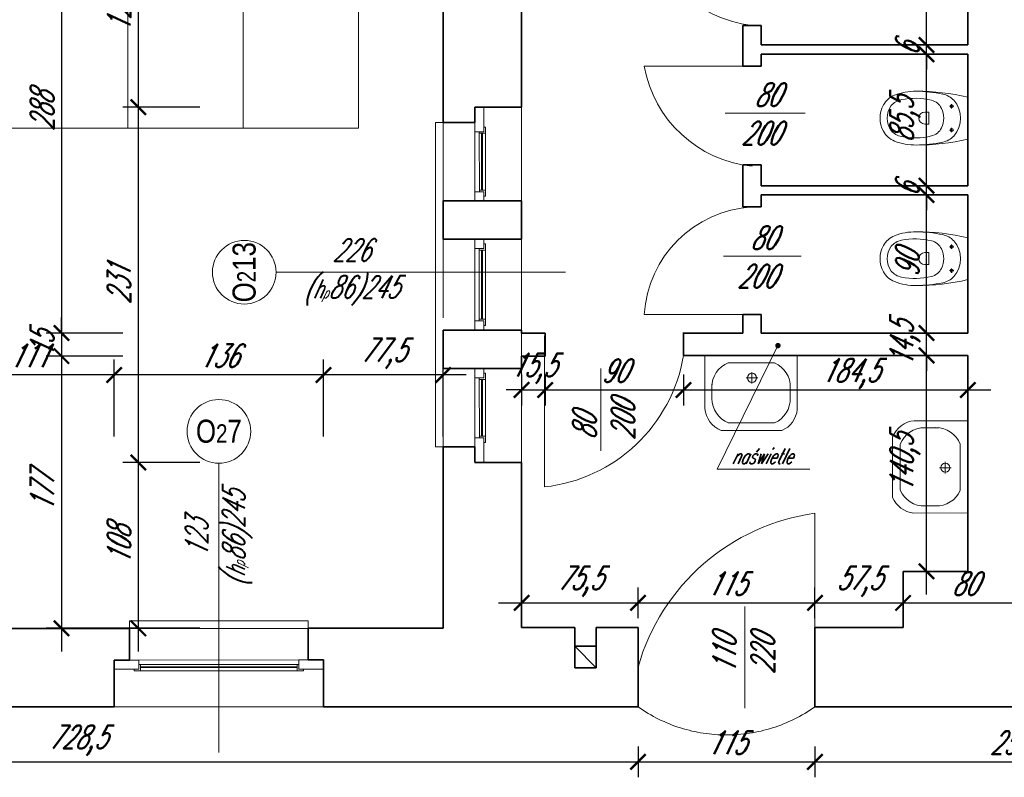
# Model space of a CAD drawing. Header units: millimetres. Extents: x 402 to 79005, y -7782 to 89952.
# Tile 150 of 256: x 23576 to 24216, y 29381 to 29873. Entities that reach past the tile are written whole.
import ezdxf

# ---------------------------------------------------------------- set-up
doc = ezdxf.new("R2010")
doc.units = ezdxf.units.MM
doc.header["$LTSCALE"] = 10
doc.linetypes.add('DASHED', pattern=[19.05, 12.7, -6.35])
doc.layers.get('0').update_dxf_attribs({"lineweight": 0})
doc.layers.get('Defpoints').update_dxf_attribs({"color": 253})
for name, color, linetype, lineweight in [('01 parter - ściany', 253, 'Continuous', 35), ('03-01_okna', 253, 'Continuous', 15), ('03_drzwi', 253, 'Continuous', 15), ('04-1_widok', 253, 'Continuous', 5), ('04-2_nad', 253, 'DASHED', 5), ('05-01_wymiary', 253, 'Continuous', 5), ('05-03_opis', 253, 'Continuous', 5), ('07_wyposażenie', 253, 'Continuous', 5)]:
    doc.layers.add(name, color=color, linetype=linetype, lineweight=lineweight)
doc.styles.add('ariel', font='ARIAL.TTF', dxfattribs={"width": 0.8})
doc.styles.add('ariel_wym', font='simplex.shx', dxfattribs={"width": 0.65, "oblique": 25})
doc.dimstyles.new('ariel 50', dxfattribs={"dimtxt": 15, "dimasz": 10, "dimexe": 10, "dimexo": 0, "dimgap": 5, "dimtad": 1, "dimdec": 1, "dimrnd": 0.5, "dimtxsty": 'ariel_wym', "dimblk": 'ARCHTICK', "dimcen": 2.5, "dimdle": 15, "dimazin": 0, "dimtfac": 1, "dimtdec": 1, "dimtix": 1, "dimtmove": 0, "dimatfit": 3, "dimldrblk": 'DOT', "dimfxl": 0, "dimarcsym": 0})
doc.dimstyles.new('ariel 50 wnętrze', dxfattribs={"dimtxt": 15, "dimasz": 10, "dimexe": 10, "dimexo": 0, "dimgap": 5, "dimtad": 1, "dimdec": 1, "dimrnd": 0.5, "dimtxsty": 'ariel_wym', "dimblk": 'ARCHTICK', "dimcen": 2.5, "dimdle": 15, "dimazin": 0, "dimtfac": 1, "dimtdec": 1, "dimtix": 1, "dimtmove": 0, "dimatfit": 3, "dimldrblk": 'DOT', "dimfxl": 0, "dimarcsym": 0})

# ---------------------------------------------------------------- blocks, each defined once
blk = doc.blocks.new('_ArchTick')
at = {"color": 0, "linetype": 'ByBlock', "const_width": 0.15}
blk.add_lwpolyline([(-0.5, -0.5), (0.5, 0.5)], dxfattribs=at)
blk = doc.blocks.new('*D1081')
at = {"layer": '05-01_wymiary', "color": 0, "lineweight": -2}
for p, q in [((23653.13, 29462.5), (23653.13, 29600.36)), ((23693.13, 29585.36), (23643.13, 29585.36)), ((23693.13, 29477.5), (23643.13, 29477.5))]:
    blk.add_line(p, q, dxfattribs=at)
at = {"layer": 'Defpoints', "color": 0}
for p in [(23653.13, 29585.36), (23902.25, 29585.36), (23851.21, 29477.5)]:
    blk.add_point(p, dxfattribs=at)
at = {"layer": '05-01_wymiary', "color": 0, "lineweight": -2, "xscale": 10, "yscale": 10, "zscale": 10}
for p, rotation in [((23653.13, 29585.36), 90), ((23653.13, 29477.5), 270)]:
    blk.add_blockref('_ArchTick', p, dxfattribs=dict(at, rotation=rotation))
at = {"layer": '05-01_wymiary', "color": 0, "insert": (23640.63, 29531.43), "char_height": 15, "attachment_point": 5, "rotation": 90, "style": 'ariel_wym'}
blk.add_mtext('108', dxfattribs=at)
blk = doc.blocks.new('_Dot')
at = {"color": 0, "linetype": 'ByBlock', "lineweight": -2}
blk.add_line((-0.5, 0), (-1, 0), dxfattribs=at)
at = {"color": 0, "linetype": 'ByBlock', "const_width": 0.5}
blk.add_lwpolyline([(-0.25, 0, 1), (0.25, 0, 1)], format="xyb", close=True, dxfattribs=at)
blk = doc.blocks.new('*D1082')
at = {"layer": '05-01_wymiary', "color": 0, "lineweight": -2}
for p, q in [((23653.13, 29570.36), (23653.13, 29831.37)), ((23693.13, 29816.37), (23643.13, 29816.37)), ((23693.13, 29585.36), (23643.13, 29585.36))]:
    blk.add_line(p, q, dxfattribs=at)
at = {"layer": 'Defpoints', "color": 0}
for p in [(23653.13, 29816.37), (23902.22, 29816.37), (23902.25, 29585.36)]:
    blk.add_point(p, dxfattribs=at)
at = {"layer": '05-01_wymiary', "color": 0, "lineweight": -2, "xscale": 10, "yscale": 10, "zscale": 10}
for p, rotation in [((23653.13, 29816.37), 90), ((23653.13, 29585.36), 270)]:
    blk.add_blockref('_ArchTick', p, dxfattribs=dict(at, rotation=rotation))
at = {"layer": '05-01_wymiary', "color": 0, "insert": (23640.63, 29700.87), "char_height": 15, "attachment_point": 5, "rotation": 90, "style": 'ariel_wym'}
blk.add_mtext('231', dxfattribs=at)
blk = doc.blocks.new('*D1083')
at = {"layer": '05-01_wymiary', "color": 0, "lineweight": -2}
for p, q in [((23653.13, 29801.37), (23653.13, 29954.12)), ((23693.13, 29939.12), (23643.13, 29939.12)), ((23693.13, 29816.37), (23643.13, 29816.37))]:
    blk.add_line(p, q, dxfattribs=at)
at = {"layer": 'Defpoints', "color": 0}
for p in [(23653.13, 29939.12), (23851.21, 29939.12), (23902.22, 29816.37)]:
    blk.add_point(p, dxfattribs=at)
at = {"layer": '05-01_wymiary', "color": 0, "lineweight": -2, "xscale": 10, "yscale": 10, "zscale": 10}
for p, rotation in [((23653.13, 29939.12), 90), ((23653.13, 29816.37), 270)]:
    blk.add_blockref('_ArchTick', p, dxfattribs=dict(at, rotation=rotation))
at = {"layer": '05-01_wymiary', "color": 0, "insert": (23640.63, 29877.75), "char_height": 15, "attachment_point": 5, "rotation": 90, "style": 'ariel_wym'}
blk.add_mtext('123', dxfattribs=at)
blk = doc.blocks.new('*D1090')
at = {"layer": '05-01_wymiary', "color": 0, "lineweight": -2}
for p, q in [((23603.13, 29972.5), (23603.13, 29654.5)), ((23643.13, 29957.5), (23593.13, 29957.5)), ((23643.13, 29669.5), (23593.13, 29669.5))]:
    blk.add_line(p, q, dxfattribs=at)
at = {"layer": 'Defpoints', "color": 0}
for p in [(24569.21, 29957.5), (23603.13, 29669.5), (23902.24, 29669.5)]:
    blk.add_point(p, dxfattribs=at)
at = {"layer": '05-01_wymiary', "color": 0, "lineweight": -2, "xscale": 10, "yscale": 10, "zscale": 10}
for p, rotation in [((23603.13, 29957.5), 90), ((23603.13, 29669.5), 270)]:
    blk.add_blockref('_ArchTick', p, dxfattribs=dict(at, rotation=rotation))
at = {"layer": '05-01_wymiary', "color": 0, "insert": (23590.63, 29813.5), "char_height": 15, "attachment_point": 5, "rotation": 90, "style": 'ariel_wym'}
blk.add_mtext('288', dxfattribs=at)
blk = doc.blocks.new('*D1091')
at = {"layer": '05-01_wymiary', "color": 0, "lineweight": -2}
for p, q in [((23603.13, 29669.5), (23603.13, 29679.5)), ((23643.13, 29669.5), (23593.13, 29669.5)), ((23603.13, 29669.5), (23603.13, 29654.5)), ((23643.13, 29654.5), (23593.13, 29654.5)), ((23603.13, 29654.5), (23603.13, 29644.5))]:
    blk.add_line(p, q, dxfattribs=at)
at = {"layer": 'Defpoints', "color": 0}
for p in [(23902.24, 29669.5), (23603.13, 29654.5), (23902.24, 29654.5)]:
    blk.add_point(p, dxfattribs=at)
at = {"layer": '05-01_wymiary', "color": 0, "lineweight": -2, "xscale": 10, "yscale": 10, "zscale": 10}
for p, rotation in [((23603.13, 29669.5), 270), ((23603.13, 29654.5), 90)]:
    blk.add_blockref('_ArchTick', p, dxfattribs=dict(at, rotation=rotation))
at = {"layer": '05-01_wymiary', "color": 0, "insert": (23590.63, 29662), "char_height": 15, "attachment_point": 5, "rotation": 90, "style": 'ariel_wym'}
blk.add_mtext('15', dxfattribs=at)
blk = doc.blocks.new('*D1092')
at = {"layer": '05-01_wymiary', "color": 0, "lineweight": -2}
for p, q in [((23603.13, 29669.5), (23603.13, 29462.5)), ((23643.13, 29654.5), (23593.13, 29654.5)), ((23643.13, 29477.5), (23593.13, 29477.5))]:
    blk.add_line(p, q, dxfattribs=at)
at = {"layer": 'Defpoints', "color": 0}
for p in [(23902.24, 29654.5), (23603.13, 29477.5), (23851.21, 29477.5)]:
    blk.add_point(p, dxfattribs=at)
at = {"layer": '05-01_wymiary', "color": 0, "lineweight": -2, "xscale": 10, "yscale": 10, "zscale": 10}
for p, rotation in [((23603.13, 29654.5), 90), ((23603.13, 29477.5), 270)]:
    blk.add_blockref('_ArchTick', p, dxfattribs=dict(at, rotation=rotation))
at = {"layer": '05-01_wymiary', "color": 0, "insert": (23590.63, 29566), "char_height": 15, "attachment_point": 5, "rotation": 90, "style": 'ariel_wym'}
blk.add_mtext('177', dxfattribs=at)
blk = doc.blocks.new('*D1093')
at = {"layer": '05-01_wymiary', "color": 0, "lineweight": -2}
for p, q in [((23773.47, 29602.2), (23773.47, 29652.2)), ((23851.21, 29602.2), (23851.21, 29652.2)), ((23866.21, 29642.2), (23758.47, 29642.2))]:
    blk.add_line(p, q, dxfattribs=at)
at = {"layer": 'Defpoints', "color": 0}
for p in [(23773.47, 29642.2), (23851.21, 29477.5), (23773.47, 29426.45)]:
    blk.add_point(p, dxfattribs=at)
at = {"layer": '05-01_wymiary', "color": 0, "lineweight": -2, "xscale": 10, "yscale": 10, "zscale": 10, "rotation": 180}
blk.add_blockref('_ArchTick', (23773.47, 29642.2), dxfattribs=at)
at = {"layer": '05-01_wymiary', "color": 0, "lineweight": -2, "xscale": 10, "yscale": 10, "zscale": 10}
blk.add_blockref('_ArchTick', (23851.21, 29642.2), dxfattribs=at)
at = {"layer": '05-01_wymiary', "color": 0, "insert": (23812.34, 29656.12), "char_height": 15, "attachment_point": 5, "style": 'ariel_wym'}
blk.add_mtext('77,5', dxfattribs=at)
blk = doc.blocks.new('*D1094')
at = {"layer": '05-01_wymiary', "color": 0, "lineweight": -2}
for p, q in [((23637.46, 29602.2), (23637.46, 29652.2)), ((23773.47, 29602.2), (23773.47, 29652.2)), ((23788.47, 29642.2), (23622.46, 29642.2))]:
    blk.add_line(p, q, dxfattribs=at)
at = {"layer": 'Defpoints', "color": 0}
for p in [(23637.46, 29642.2), (23637.46, 29426.45), (23773.47, 29426.45)]:
    blk.add_point(p, dxfattribs=at)
at = {"layer": '05-01_wymiary', "color": 0, "lineweight": -2, "xscale": 10, "yscale": 10, "zscale": 10, "rotation": 180}
blk.add_blockref('_ArchTick', (23637.46, 29642.2), dxfattribs=at)
at = {"layer": '05-01_wymiary', "color": 0, "lineweight": -2, "xscale": 10, "yscale": 10, "zscale": 10}
blk.add_blockref('_ArchTick', (23773.47, 29642.2), dxfattribs=at)
at = {"layer": '05-01_wymiary', "color": 0, "insert": (23705.47, 29654.7), "char_height": 15, "attachment_point": 5, "style": 'ariel_wym'}
blk.add_mtext('136', dxfattribs=at)
blk = doc.blocks.new('*D1095')
at = {"layer": '05-01_wymiary', "color": 0, "lineweight": -2}
for p, q in [((23526.47, 29602.2), (23526.47, 29652.2)), ((23637.46, 29602.2), (23637.46, 29652.2)), ((23652.46, 29642.2), (23511.47, 29642.2))]:
    blk.add_line(p, q, dxfattribs=at)
at = {"layer": 'Defpoints', "color": 0}
for p in [(23526.47, 29642.2), (23526.47, 29426.5), (23637.46, 29426.45)]:
    blk.add_point(p, dxfattribs=at)
at = {"layer": '05-01_wymiary', "color": 0, "lineweight": -2, "xscale": 10, "yscale": 10, "zscale": 10, "rotation": 180}
blk.add_blockref('_ArchTick', (23526.47, 29642.2), dxfattribs=at)
at = {"layer": '05-01_wymiary', "color": 0, "lineweight": -2, "xscale": 10, "yscale": 10, "zscale": 10}
blk.add_blockref('_ArchTick', (23637.46, 29642.2), dxfattribs=at)
at = {"layer": '05-01_wymiary', "color": 0, "insert": (23581.97, 29654.7), "char_height": 15, "attachment_point": 5, "style": 'ariel_wym'}
blk.add_mtext('111', dxfattribs=at)
blk = doc.blocks.new('*D1557')
at = {"layer": '05-01_wymiary', "color": 0, "lineweight": -2}
for p, q in [((23249.55, 29400.64), (23249.55, 29380.64)), ((23977.91, 29400.64), (23977.91, 29380.64)), ((23234.55, 29390.64), (23992.91, 29390.64))]:
    blk.add_line(p, q, dxfattribs=at)
at = {"layer": 'Defpoints', "color": 0}
for p in [(23249.55, 29426.5), (23977.91, 29426.45), (23977.91, 29390.64)]:
    blk.add_point(p, dxfattribs=at)
at = {"layer": '05-01_wymiary', "color": 0, "lineweight": -2, "xscale": 10, "yscale": 10, "zscale": 10, "rotation": 180}
blk.add_blockref('_ArchTick', (23249.55, 29390.64), dxfattribs=at)
at = {"layer": '05-01_wymiary', "color": 0, "lineweight": -2, "xscale": 10, "yscale": 10, "zscale": 10}
blk.add_blockref('_ArchTick', (23977.91, 29390.64), dxfattribs=at)
at = {"layer": '05-01_wymiary', "color": 0, "insert": (23613.73, 29404.57), "char_height": 15, "attachment_point": 5, "style": 'ariel_wym'}
blk.add_mtext('728,5', dxfattribs=at)
blk = doc.blocks.new('*D1558')
at = {"layer": '05-01_wymiary', "color": 0, "lineweight": -2}
for p, q in [((23977.91, 29400.68), (23977.91, 29380.68)), ((24092.91, 29400.68), (24092.91, 29380.68)), ((23962.91, 29390.68), (24107.91, 29390.68))]:
    blk.add_line(p, q, dxfattribs=at)
at = {"layer": 'Defpoints', "color": 0}
for p in [(23977.91, 29426.5), (24092.91, 29426.5), (24092.91, 29390.68)]:
    blk.add_point(p, dxfattribs=at)
at = {"layer": '05-01_wymiary', "color": 0, "lineweight": -2, "xscale": 10, "yscale": 10, "zscale": 10, "rotation": 180}
blk.add_blockref('_ArchTick', (23977.91, 29390.68), dxfattribs=at)
at = {"layer": '05-01_wymiary', "color": 0, "lineweight": -2, "xscale": 10, "yscale": 10, "zscale": 10}
blk.add_blockref('_ArchTick', (24092.91, 29390.68), dxfattribs=at)
at = {"layer": '05-01_wymiary', "color": 0, "insert": (24035.41, 29403.18), "char_height": 15, "attachment_point": 5, "style": 'ariel_wym'}
blk.add_mtext('115', dxfattribs=at)
blk = doc.blocks.new('*D1559')
at = {"layer": '05-01_wymiary', "color": 0, "lineweight": -2}
for p, q in [((24092.91, 29400.64), (24092.91, 29380.64)), ((24345.8, 29400.64), (24345.8, 29380.64)), ((24077.91, 29390.64), (24360.8, 29390.64))]:
    blk.add_line(p, q, dxfattribs=at)
at = {"layer": 'Defpoints', "color": 0}
for p in [(24092.91, 29426.5), (24345.8, 29426.5), (24345.8, 29390.64)]:
    blk.add_point(p, dxfattribs=at)
at = {"layer": '05-01_wymiary', "color": 0, "lineweight": -2, "xscale": 10, "yscale": 10, "zscale": 10, "rotation": 180}
blk.add_blockref('_ArchTick', (24092.91, 29390.64), dxfattribs=at)
at = {"layer": '05-01_wymiary', "color": 0, "lineweight": -2, "xscale": 10, "yscale": 10, "zscale": 10}
blk.add_blockref('_ArchTick', (24345.8, 29390.64), dxfattribs=at)
at = {"layer": '05-01_wymiary', "color": 0, "insert": (24219.36, 29403.14), "char_height": 15, "attachment_point": 5, "style": 'ariel_wym'}
blk.add_mtext('253', dxfattribs=at)
blk = doc.blocks.new('*D1624')
at = {"layer": '05-01_wymiary', "color": 0, "lineweight": -2}
for p, q in [((24165.4, 29499.49), (24165.4, 29669.9)), ((24175.4, 29654.9), (24155.4, 29654.9)), ((24175.4, 29514.49), (24155.4, 29514.49))]:
    blk.add_line(p, q, dxfattribs=at)
at = {"layer": 'Defpoints', "color": 0}
for p in [(24165.4, 29654.9), (24192.21, 29654.9), (24192.21, 29514.49)]:
    blk.add_point(p, dxfattribs=at)
at = {"layer": '05-01_wymiary', "color": 0, "lineweight": -2, "xscale": 10, "yscale": 10, "zscale": 10}
for p, rotation in [((24165.4, 29654.9), 90), ((24165.4, 29514.49), 270)]:
    blk.add_blockref('_ArchTick', p, dxfattribs=dict(at, rotation=rotation))
at = {"layer": '05-01_wymiary', "color": 0, "insert": (24151.48, 29584.7), "char_height": 15, "attachment_point": 5, "rotation": 90, "style": 'ariel_wym'}
blk.add_mtext('140,5', dxfattribs=at)
blk = doc.blocks.new('*D1625')
at = {"layer": '05-01_wymiary', "color": 0, "lineweight": -2}
for p, q in [((24165.4, 29669.5), (24165.4, 29679.5)), ((24175.4, 29669.5), (24155.4, 29669.5)), ((24165.4, 29654.9), (24165.4, 29669.5)), ((24175.4, 29654.9), (24155.4, 29654.9)), ((24165.4, 29654.9), (24165.4, 29644.9))]:
    blk.add_line(p, q, dxfattribs=at)
at = {"layer": 'Defpoints', "color": 0}
for p in [(24165.4, 29669.5), (24192.21, 29669.5), (24192.21, 29654.9)]:
    blk.add_point(p, dxfattribs=at)
at = {"layer": '05-01_wymiary', "color": 0, "lineweight": -2, "xscale": 10, "yscale": 10, "zscale": 10}
for p, rotation in [((24165.4, 29669.5), 270), ((24165.4, 29654.9), 90)]:
    blk.add_blockref('_ArchTick', p, dxfattribs=dict(at, rotation=rotation))
at = {"layer": '05-01_wymiary', "color": 0, "insert": (24151.48, 29662.2), "char_height": 15, "attachment_point": 5, "rotation": 90, "style": 'ariel_wym'}
blk.add_mtext('14,5', dxfattribs=at)
blk = doc.blocks.new('*D1626')
at = {"layer": '05-01_wymiary', "color": 0, "lineweight": -2}
for p, q in [((24165.4, 29654.5), (24165.4, 29774.28)), ((24175.4, 29759.28), (24155.4, 29759.28)), ((24175.4, 29669.5), (24155.4, 29669.5))]:
    blk.add_line(p, q, dxfattribs=at)
at = {"layer": 'Defpoints', "color": 0}
for p in [(24165.4, 29759.28), (24192.21, 29759.28), (24192.21, 29669.5)]:
    blk.add_point(p, dxfattribs=at)
at = {"layer": '05-01_wymiary', "color": 0, "lineweight": -2, "xscale": 10, "yscale": 10, "zscale": 10}
for p, rotation in [((24165.4, 29759.28), 90), ((24165.4, 29669.5), 270)]:
    blk.add_blockref('_ArchTick', p, dxfattribs=dict(at, rotation=rotation))
at = {"layer": '05-01_wymiary', "color": 0, "insert": (24152.9, 29714.39), "char_height": 15, "attachment_point": 5, "rotation": 90, "style": 'ariel_wym'}
blk.add_mtext('90', dxfattribs=at)
blk = doc.blocks.new('*D1627')
at = {"layer": '05-01_wymiary', "color": 0, "lineweight": -2}
for p, q in [((24165.4, 29765.28), (24165.4, 29775.28)), ((24175.4, 29765.28), (24155.4, 29765.28)), ((24165.4, 29759.28), (24165.4, 29765.28)), ((24175.4, 29759.28), (24155.4, 29759.28)), ((24165.4, 29759.28), (24165.4, 29749.28))]:
    blk.add_line(p, q, dxfattribs=at)
at = {"layer": 'Defpoints', "color": 0}
for p in [(24165.4, 29765.28), (24192.21, 29765.28), (24192.21, 29759.28)]:
    blk.add_point(p, dxfattribs=at)
at = {"layer": '05-01_wymiary', "color": 0, "lineweight": -2, "xscale": 10, "yscale": 10, "zscale": 10}
for p, rotation in [((24165.4, 29765.28), 270), ((24165.4, 29759.28), 90)]:
    blk.add_blockref('_ArchTick', p, dxfattribs=dict(at, rotation=rotation))
at = {"layer": '05-01_wymiary', "color": 0, "insert": (24152.9, 29762.28), "char_height": 15, "attachment_point": 5, "rotation": 90, "style": 'ariel_wym'}
blk.add_mtext('6', dxfattribs=at)
blk = doc.blocks.new('*D1628')
at = {"layer": '05-01_wymiary', "color": 0, "lineweight": -2}
for p, q in [((24165.4, 29750.28), (24165.4, 29865.75)), ((24175.4, 29850.75), (24155.4, 29850.75)), ((24175.4, 29765.28), (24155.4, 29765.28))]:
    blk.add_line(p, q, dxfattribs=at)
at = {"layer": 'Defpoints', "color": 0}
for p in [(24165.4, 29850.75), (24192.21, 29850.75), (24192.21, 29765.28)]:
    blk.add_point(p, dxfattribs=at)
at = {"layer": '05-01_wymiary', "color": 0, "lineweight": -2, "xscale": 10, "yscale": 10, "zscale": 10}
for p, rotation in [((24165.4, 29850.75), 90), ((24165.4, 29765.28), 270)]:
    blk.add_blockref('_ArchTick', p, dxfattribs=dict(at, rotation=rotation))
at = {"layer": '05-01_wymiary', "color": 0, "insert": (24151.48, 29808.01), "char_height": 15, "attachment_point": 5, "rotation": 90, "style": 'ariel_wym'}
blk.add_mtext('85,5', dxfattribs=at)
blk = doc.blocks.new('*D1629')
at = {"layer": '05-01_wymiary', "color": 0, "lineweight": -2}
for p, q in [((24165.4, 29856.75), (24165.4, 29866.75)), ((24175.4, 29856.75), (24155.4, 29856.75)), ((24165.4, 29850.75), (24165.4, 29856.75)), ((24175.4, 29850.75), (24155.4, 29850.75)), ((24165.4, 29850.75), (24165.4, 29840.75))]:
    blk.add_line(p, q, dxfattribs=at)
at = {"layer": 'Defpoints', "color": 0}
for p in [(24165.4, 29856.75), (24192.21, 29856.75), (24192.21, 29850.75)]:
    blk.add_point(p, dxfattribs=at)
at = {"layer": '05-01_wymiary', "color": 0, "lineweight": -2, "xscale": 10, "yscale": 10, "zscale": 10}
for p, rotation in [((24165.4, 29856.75), 270), ((24165.4, 29850.75), 90)]:
    blk.add_blockref('_ArchTick', p, dxfattribs=dict(at, rotation=rotation))
at = {"layer": '05-01_wymiary', "color": 0, "insert": (24152.9, 29853.75), "char_height": 15, "attachment_point": 5, "rotation": 90, "style": 'ariel_wym'}
blk.add_mtext('6', dxfattribs=at)
blk = doc.blocks.new('*D1630')
at = {"layer": '05-01_wymiary', "color": 0, "lineweight": -2}
for p, q in [((24165.4, 29841.75), (24165.4, 29972.5)), ((24175.4, 29957.5), (24155.4, 29957.5)), ((24175.4, 29856.75), (24155.4, 29856.75))]:
    blk.add_line(p, q, dxfattribs=at)
at = {"layer": 'Defpoints', "color": 0}
for p in [(24165.4, 29957.5), (24192.21, 29957.5), (24192.21, 29856.75)]:
    blk.add_point(p, dxfattribs=at)
at = {"layer": '05-01_wymiary', "color": 0, "lineweight": -2, "xscale": 10, "yscale": 10, "zscale": 10}
for p, rotation in [((24165.4, 29957.5), 90), ((24165.4, 29856.75), 270)]:
    blk.add_blockref('_ArchTick', p, dxfattribs=dict(at, rotation=rotation))
at = {"layer": '05-01_wymiary', "color": 0, "insert": (24152.9, 29907.12), "char_height": 15, "attachment_point": 5, "rotation": 90, "style": 'ariel_wym'}
blk.add_mtext('101', dxfattribs=at)
blk = doc.blocks.new('*D1631')
at = {"layer": '05-01_wymiary', "color": 0, "lineweight": -2}
for p, q in [((23902.23, 29642.46), (23902.23, 29622.46)), ((23917.54, 29642.46), (23917.54, 29622.46)), ((23902.23, 29632.46), (23892.23, 29632.46)), ((23902.23, 29632.46), (23917.54, 29632.46)), ((23917.54, 29632.46), (23927.54, 29632.46))]:
    blk.add_line(p, q, dxfattribs=at)
at = {"layer": 'Defpoints', "color": 0}
for p in [(23902.23, 29654.5), (23917.54, 29654.5), (23917.54, 29632.46)]:
    blk.add_point(p, dxfattribs=at)
at = {"layer": '05-01_wymiary', "color": 0, "lineweight": -2, "xscale": 10, "yscale": 10, "zscale": 10}
blk.add_blockref('_ArchTick', (23902.23, 29632.46), dxfattribs=at)
at = {"layer": '05-01_wymiary', "color": 0, "lineweight": -2, "xscale": 10, "yscale": 10, "zscale": 10, "rotation": 180}
blk.add_blockref('_ArchTick', (23917.54, 29632.46), dxfattribs=at)
at = {"layer": '05-01_wymiary', "color": 0, "insert": (23909.89, 29646.39), "char_height": 15, "attachment_point": 5, "style": 'ariel_wym'}
blk.add_mtext('15,5', dxfattribs=at)
blk = doc.blocks.new('*D1632')
at = {"layer": '05-01_wymiary', "color": 0, "lineweight": -2}
for p, q in [((23917.54, 29642.46), (23917.54, 29622.46)), ((24007.5, 29642.46), (24007.5, 29622.46)), ((23902.54, 29632.46), (24022.5, 29632.46))]:
    blk.add_line(p, q, dxfattribs=at)
at = {"layer": 'Defpoints', "color": 0}
for p in [(23917.54, 29654.5), (24007.5, 29654.9), (24007.5, 29632.46)]:
    blk.add_point(p, dxfattribs=at)
at = {"layer": '05-01_wymiary', "color": 0, "lineweight": -2, "xscale": 10, "yscale": 10, "zscale": 10, "rotation": 180}
blk.add_blockref('_ArchTick', (23917.54, 29632.46), dxfattribs=at)
at = {"layer": '05-01_wymiary', "color": 0, "lineweight": -2, "xscale": 10, "yscale": 10, "zscale": 10}
blk.add_blockref('_ArchTick', (24007.5, 29632.46), dxfattribs=at)
at = {"layer": '05-01_wymiary', "color": 0, "insert": (23962.52, 29644.96), "char_height": 15, "attachment_point": 5, "style": 'ariel_wym'}
blk.add_mtext('90', dxfattribs=at)
blk = doc.blocks.new('*D1633')
at = {"layer": '05-01_wymiary', "color": 0, "lineweight": -2}
for p, q in [((24007.5, 29642.46), (24007.5, 29622.46)), ((24192.21, 29642.46), (24192.21, 29622.46)), ((23992.5, 29632.46), (24207.21, 29632.46))]:
    blk.add_line(p, q, dxfattribs=at)
at = {"layer": 'Defpoints', "color": 0}
for p in [(24007.5, 29654.9), (24192.21, 29654.9), (24192.21, 29632.46)]:
    blk.add_point(p, dxfattribs=at)
at = {"layer": '05-01_wymiary', "color": 0, "lineweight": -2, "xscale": 10, "yscale": 10, "zscale": 10, "rotation": 180}
blk.add_blockref('_ArchTick', (24007.5, 29632.46), dxfattribs=at)
at = {"layer": '05-01_wymiary', "color": 0, "lineweight": -2, "xscale": 10, "yscale": 10, "zscale": 10}
blk.add_blockref('_ArchTick', (24192.21, 29632.46), dxfattribs=at)
at = {"layer": '05-01_wymiary', "color": 0, "insert": (24115.81, 29642.93), "char_height": 15, "attachment_point": 5, "style": 'ariel_wym'}
blk.add_mtext('184,5', dxfattribs=at)
blk = doc.blocks.new('*D1634')
at = {"layer": '05-01_wymiary', "color": 0, "lineweight": -2}
for p, q in [((23902.26, 29484.04), (23902.26, 29504.04)), ((23977.91, 29484.04), (23977.91, 29504.04)), ((23887.26, 29494.04), (23992.91, 29494.04))]:
    blk.add_line(p, q, dxfattribs=at)
at = {"layer": 'Defpoints', "color": 0}
for p in [(23977.91, 29494.04), (23902.26, 29478.12), (23977.91, 29478.12)]:
    blk.add_point(p, dxfattribs=at)
at = {"layer": '05-01_wymiary', "color": 0, "lineweight": -2, "xscale": 10, "yscale": 10, "zscale": 10, "rotation": 180}
blk.add_blockref('_ArchTick', (23902.26, 29494.04), dxfattribs=at)
at = {"layer": '05-01_wymiary', "color": 0, "lineweight": -2, "xscale": 10, "yscale": 10, "zscale": 10}
blk.add_blockref('_ArchTick', (23977.91, 29494.04), dxfattribs=at)
at = {"layer": '05-01_wymiary', "color": 0, "insert": (23940.09, 29507.97), "char_height": 15, "attachment_point": 5, "style": 'ariel_wym'}
blk.add_mtext('75,5', dxfattribs=at)
blk = doc.blocks.new('*D1635')
at = {"layer": '05-01_wymiary', "color": 0, "lineweight": -2}
for p, q in [((23977.91, 29484.04), (23977.91, 29504.04)), ((24092.89, 29484.04), (24092.89, 29504.04)), ((23962.91, 29494.04), (24107.89, 29494.04))]:
    blk.add_line(p, q, dxfattribs=at)
at = {"layer": 'Defpoints', "color": 0}
for p in [(24092.89, 29494.04), (23977.91, 29478.12), (24092.89, 29478.12)]:
    blk.add_point(p, dxfattribs=at)
at = {"layer": '05-01_wymiary', "color": 0, "lineweight": -2, "xscale": 10, "yscale": 10, "zscale": 10, "rotation": 180}
blk.add_blockref('_ArchTick', (23977.91, 29494.04), dxfattribs=at)
at = {"layer": '05-01_wymiary', "color": 0, "lineweight": -2, "xscale": 10, "yscale": 10, "zscale": 10}
blk.add_blockref('_ArchTick', (24092.89, 29494.04), dxfattribs=at)
at = {"layer": '05-01_wymiary', "color": 0, "insert": (24035.4, 29506.54), "char_height": 15, "attachment_point": 5, "style": 'ariel_wym'}
blk.add_mtext('115', dxfattribs=at)
blk = doc.blocks.new('*D1636')
at = {"layer": '05-01_wymiary', "color": 0, "lineweight": -2}
for p, q in [((24092.89, 29484.04), (24092.89, 29504.04)), ((24150.2, 29484.04), (24150.2, 29504.04)), ((24077.89, 29494.04), (24165.2, 29494.04))]:
    blk.add_line(p, q, dxfattribs=at)
at = {"layer": 'Defpoints', "color": 0}
for p in [(24150.2, 29494.04), (24092.89, 29478.12), (24150.2, 29478.12)]:
    blk.add_point(p, dxfattribs=at)
at = {"layer": '05-01_wymiary', "color": 0, "lineweight": -2, "xscale": 10, "yscale": 10, "zscale": 10, "rotation": 180}
blk.add_blockref('_ArchTick', (24092.89, 29494.04), dxfattribs=at)
at = {"layer": '05-01_wymiary', "color": 0, "lineweight": -2, "xscale": 10, "yscale": 10, "zscale": 10}
blk.add_blockref('_ArchTick', (24150.2, 29494.04), dxfattribs=at)
at = {"layer": '05-01_wymiary', "color": 0, "insert": (24121.55, 29507.97), "char_height": 15, "attachment_point": 5, "style": 'ariel_wym'}
blk.add_mtext('57,5', dxfattribs=at)
blk = doc.blocks.new('*D1637')
at = {"layer": '05-01_wymiary', "color": 0, "lineweight": -2}
for p, q in [((24150.2, 29484.04), (24150.2, 29504.04)), ((24230.21, 29484.04), (24230.21, 29504.04)), ((24135.2, 29494.04), (24245.21, 29494.04))]:
    blk.add_line(p, q, dxfattribs=at)
at = {"layer": 'Defpoints', "color": 0}
for p in [(24230.21, 29494.04), (24150.2, 29478.12), (24230.21, 29478.12)]:
    blk.add_point(p, dxfattribs=at)
at = {"layer": '05-01_wymiary', "color": 0, "lineweight": -2, "xscale": 10, "yscale": 10, "zscale": 10, "rotation": 180}
blk.add_blockref('_ArchTick', (24150.2, 29494.04), dxfattribs=at)
at = {"layer": '05-01_wymiary', "color": 0, "lineweight": -2, "xscale": 10, "yscale": 10, "zscale": 10}
blk.add_blockref('_ArchTick', (24230.21, 29494.04), dxfattribs=at)
at = {"layer": '05-01_wymiary', "color": 0, "insert": (24190.21, 29506.54), "char_height": 15, "attachment_point": 5, "style": 'ariel_wym'}
blk.add_mtext('80', dxfattribs=at)

msp = doc.modelspace()

# ---------------------------------------------------------------- hatches: boundary and pattern name
at = {"layer": '03_drzwi'}
h = msp.add_hatch(color=256, dxfattribs=at)
edge = h.paths.add_edge_path()
edge.add_arc((24068.839, 29661.3), 1.773, 0, 360)

# ---------------------------------------------------------------- linework, layer by layer
at = {"layer": '01 parter - ściany'}
for p, q in [((24192.213, 29957.499), (24192.213, 29856.747)), ((23851.213, 29939.124), (23851.213, 29806.397)), ((23902.213, 29917.999), (23902.224, 29816.368)), ((24045.985, 29842.926), (24045.985, 29869.499)), ((24057.985, 29869.499), (24045.985, 29869.499)), ((24057.985, 29856.747), (24057.985, 29869.499)), ((24057.985, 29856.747), (24192.213, 29856.747)), ((24057.985, 29842.926), (24057.985, 29850.747)), ((24057.985, 29850.747), (24192.213, 29850.747)), ((24192.213, 29850.747), (24192.213, 29765.283)), ((24057.985, 29842.926), (24045.985, 29842.926)), ((23902.224, 29816.368), (23871.748, 29816.368)), ((23871.749, 29806.396), (23871.749, 29816.368)), ((23851.213, 29806.397), (23871.749, 29806.396)), ((24045.985, 29751.495), (24045.985, 29778.774)), ((24057.985, 29778.774), (24045.985, 29778.774)), ((24057.985, 29765.283), (24057.985, 29778.774)), ((24057.985, 29765.283), (24192.213, 29765.283)), ((24057.985, 29751.495), (24057.985, 29759.283)), ((24057.985, 29759.283), (24192.213, 29759.283)), ((24192.213, 29759.283), (24192.213, 29669.499)), ((23851.195, 29755.397), (23902.26, 29755.51)), ((23851.231, 29755.397), (23851.228, 29730.425)), ((23865.229, 29755.396), (23865.228, 29755.396)), ((23902.243, 29745.538), (23902.243, 29755.51)), ((23902.232, 29745.394), (23902.262, 29745.51)), ((23902.243, 29745.422), (23902.262, 29740.396)), ((24057.985, 29751.495), (24045.985, 29751.495)), ((23902.251, 29740.396), (23902.26, 29740.51)), ((23902.262, 29730.538), (23902.262, 29740.51)), ((23851.22, 29730.425), (23902.262, 29730.538)), ((24045.985, 29669.499), (24045.984, 29681.503)), ((24057.985, 29681.499), (24045.985, 29681.499)), ((24057.985, 29669.499), (24057.985, 29681.499)), ((23851.194, 29671.397), (23902.229, 29671.394)), ((23851.221, 29671.397), (23851.218, 29646.397)), ((23902.212, 29669.499), (23902.212, 29671.394)), ((23902.212, 29669.499), (23917.467, 29669.499)), ((23917.467, 29669.499), (23902.241, 29669.499)), ((23917.462, 29669.498), (23917.54, 29654.499)), ((24007.5, 29669.903), (24007.5, 29654.903)), ((24045.985, 29669.499), (24007.5, 29669.499)), ((24007.5, 29669.499), (24045.985, 29669.499)), ((24192.213, 29669.499), (24057.985, 29669.499)), ((23902.231, 29646.394), (23902.231, 29654.499)), ((23917.54, 29654.499), (23902.231, 29654.499)), ((24192.213, 29654.903), (24007.5, 29654.903)), ((24192.213, 29654.903), (24192.213, 29514.494)), ((23851.218, 29646.397), (23902.231, 29646.394)), ((23851.213, 29595.397), (23851.213, 29477.499)), ((23851.213, 29595.397), (23871.766, 29595.396)), ((23871.749, 29585.425), (23871.749, 29595.396)), ((23902.25, 29585.394), (23871.768, 29585.396)), ((23902.25, 29585.394), (23902.263, 29478.124)), ((24192.213, 29514.494), (24150.202, 29514.494)), ((24150.202, 29514.494), (24150.202, 29478.124)), ((23516.496, 29477.499), (23647.468, 29477.446)), ((23647.468, 29477.446), (23647.469, 29456.861)), ((23763.496, 29477.516), (23763.495, 29456.935)), ((23851.213, 29477.499), (23763.496, 29477.499)), ((23936.804, 29478.124), (23902.263, 29478.124)), ((23936.804, 29465.89), (23936.804, 29478.124)), ((23977.908, 29478.124), (23950.804, 29478.124)), ((23950.804, 29465.89), (23950.804, 29478.124)), ((23977.908, 29478.124), (23977.908, 29426.499)), ((24150.202, 29478.124), (24092.891, 29478.124)), ((24092.908, 29426.499), (24092.908, 29478.124)), ((23936.804, 29465.89), (23950.804, 29465.89)), ((23936.804, 29451.89), (23936.804, 29465.89)), ((23936.804, 29465.89), (23950.804, 29451.89)), ((23950.804, 29465.89), (23950.804, 29451.89)), ((23637.465, 29426.446), (23637.498, 29456.878)), ((23637.498, 29456.878), (23647.469, 29456.878)), ((23763.495, 29456.935), (23773.466, 29456.935)), ((23773.467, 29426.499), (23773.466, 29456.935)), ((23950.804, 29451.89), (23936.804, 29451.89)), ((23637.465, 29426.446), (23526.467, 29426.499)), ((23902.213, 29426.499), (23773.467, 29426.499)), ((23977.908, 29426.499), (23902.213, 29426.499)), ((24345.803, 29426.499), (24092.908, 29426.499))]:
    msp.add_line(p, q, dxfattribs=at)
at = {"layer": '03-01_okna', "linetype": 'Continuous', "lineweight": 0}
for p, q in [((23846.213, 29806.369), (23846.211, 29595.397)), ((23851.213, 29806.369), (23846.213, 29806.369)), ((23871.769, 29761.368), (23871.748, 29800.368)), ((23874.748, 29800.368), (23874.769, 29761.368)), ((23878.748, 29799.368), (23874.748, 29799.368)), ((23876.248, 29799.368), (23876.269, 29762.368)), ((23876.748, 29799.368), (23876.769, 29762.368)), ((23878.769, 29762.368), (23874.769, 29762.368)), ((23871.749, 29677.396), (23871.742, 29724.396)), ((23874.742, 29724.396), (23874.749, 29677.396)), ((23878.742, 29723.396), (23874.742, 29723.396)), ((23876.242, 29723.396), (23876.249, 29678.396)), ((23876.742, 29723.396), (23876.749, 29678.396)), ((23878.749, 29678.396), (23874.749, 29678.396)), ((23871.768, 29601.396), (23871.76, 29640.368)), ((23874.76, 29640.368), (23874.768, 29601.396)), ((23878.76, 29639.368), (23874.76, 29639.368)), ((23876.26, 29639.368), (23876.268, 29602.396)), ((23876.76, 29639.368), (23876.768, 29602.396)), ((23878.768, 29602.396), (23874.768, 29602.396)), ((23851.211, 29595.397), (23846.211, 29595.397)), ((23647.468, 29482.452), (23763.495, 29482.452)), ((23647.468, 29477.452), (23647.468, 29482.452)), ((23763.495, 29477.452), (23763.495, 29482.452)), ((23757.466, 29456.935), (23653.498, 29456.878)), ((23653.498, 29453.878), (23757.466, 29453.935)), ((23654.498, 29449.878), (23654.498, 29453.878)), ((23654.498, 29452.378), (23756.466, 29452.435)), ((23654.498, 29451.878), (23756.466, 29451.935)), ((23756.466, 29449.935), (23756.466, 29453.935))]:
    msp.add_line(p, q, dxfattribs=at)
at = {"layer": '03-01_okna', "linetype": 'DASHED'}
for p, q in [((23851.213, 29806.369), (23851.211, 29595.397)), ((23647.468, 29477.452), (23763.495, 29477.452))]:
    msp.add_line(p, q, dxfattribs=at)
at = {"layer": '03-01_okna', "linetype": 'Continuous', "lineweight": 0}
for points in [[(23877.748, 29800.368), (23877.748, 29816.368), (23871.748, 29816.368), (23871.748, 29800.368)], [(23877.769, 29755.442), (23877.769, 29761.368), (23871.769, 29761.368), (23871.769, 29755.442)], [(23877.742, 29724.396), (23877.763, 29730.471), (23871.763, 29730.471), (23871.742, 29724.396)], [(23877.749, 29671.396), (23877.749, 29677.396), (23871.749, 29677.396), (23871.749, 29671.396)], [(23877.76, 29640.368), (23877.76, 29646.396), (23871.76, 29646.396), (23871.76, 29640.368)], [(23877.768, 29585.396), (23877.768, 29601.396), (23871.768, 29601.396), (23871.768, 29585.396)], [(23653.498, 29450.878), (23637.498, 29450.878), (23637.498, 29456.878), (23653.498, 29456.878)], [(23773.466, 29450.935), (23757.466, 29450.935), (23757.466, 29456.935), (23773.466, 29456.935)]]:
    msp.add_lwpolyline(points, close=True, dxfattribs=at)
for points in [[(23877.748, 29803.368), (23878.748, 29803.368), (23878.769, 29758.368), (23877.769, 29758.368)], [(23877.742, 29727.396), (23878.742, 29727.396), (23878.749, 29674.396), (23877.749, 29674.396)], [(23877.76, 29643.368), (23878.76, 29643.368), (23878.768, 29598.396), (23877.768, 29598.396)], [(23650.498, 29450.878), (23650.498, 29449.878), (23760.466, 29449.935), (23760.466, 29450.935)]]:
    msp.add_lwpolyline(points, dxfattribs=at)
at = {"layer": '03_drzwi'}
for p, q in [((23981.985, 29842.884), (24051.985, 29842.93)), ((24086.524, 29812.445), (24034.592, 29812.455)), ((24083.864, 29719.453), (24033.518, 29719.463)), ((23981.887, 29681.544), (24051.887, 29681.499)), ((23917.097, 29569.442), (23917.097, 29667.581)), ((24068.839, 29661.3), (24029.277, 29580.95)), ((23953.646, 29592.83), (23953.632, 29646.463)), ((24029.277, 29580.95), (24089.498, 29580.95)), ((24092.843, 29552.311), (24092.908, 29452.311)), ((24047.296, 29491.744), (24047.281, 29425.536))]:
    msp.add_line(p, q, dxfattribs=at)
for centre, radius, start, end in [((24061.229, 29948.749), 79.788, 186.690892, 263.346587), ((24060.016, 29856.787), 79.265, 190.101667, 264.184749), ((24056.6, 29676.776), 74.865, 93.534315, 176.348206), ((23905.775, 29671.919), 103.1, 276.304345, 350.50043), ((24111.968, 29414.28), 139.35, 97.888597, 164.16185)]:
    msp.add_arc(centre, radius, start, end, dxfattribs=at)
at = {"layer": '04-1_widok'}
for p, q in [((23646.245, 30141.063), (23646.245, 29802.618)), ((23721.245, 29802.618), (23721.245, 30141.063)), ((23796.245, 30141.063), (23796.245, 29802.618)), ((23902.25, 29585.364), (23902.224, 29816.368)), ((23796.245, 29802.618), (23196.245, 29802.618)), ((23773.466, 29426.452), (23637.466, 29426.452))]:
    msp.add_line(p, q, dxfattribs=at)
at = {"layer": '04-2_nad', "ltscale": 2}
msp.add_arc((24035.409, 29507.497), 99.332, 234.619527, 305.370188, dxfattribs=at)
at = {"layer": '05-03_opis', "lineweight": 0}
for p, q in [((23930.68, 29709.014), (23742.663, 29709.014)), ((23705.482, 29396.844), (23705.482, 29584.861))]:
    msp.add_line(p, q, dxfattribs=at)
for centre in [(23721.973, 29709.014), (23705.482, 29605.55)]:
    msp.add_circle(centre, 20.689, dxfattribs=at)
at = {"layer": '07_wyposażenie', "ltscale": 2}
for p, q in [((24192.217, 29822.78), (24192.208, 29795.58)), ((24180.265, 29816.935), (24183.165, 29816.934)), ((24181.716, 29818.384), (24181.715, 29815.484)), ((24181.709, 29799.984), (24181.71, 29802.884)), ((24180.26, 29801.435), (24183.16, 29801.434)), ((24181.716, 29727.015), (24181.715, 29724.115)), ((24192.217, 29731.411), (24192.208, 29704.211)), ((24180.265, 29725.565), (24183.165, 29725.564)), ((24180.26, 29710.065), (24183.16, 29710.064)), ((24181.709, 29708.615), (24181.71, 29711.515)), ((24021.415, 29654.903), (24021.399, 29620.057)), ((24066.638, 29650.073), (24036.568, 29650.086)), ((24081.397, 29619.359), (24081.413, 29654.773)), ((24051.954, 29644.104), (24051.95, 29636.604)), ((24055.702, 29640.353), (24048.202, 29640.356)), ((24025.953, 29626.639), (24025.957, 29636.144)), ((24076.83, 29626.617), (24076.834, 29636.121)), ((24066.62, 29611.079), (24036.551, 29611.092)), ((24192.164, 29612.471), (24157.318, 29612.487)), ((24192.226, 29612.407), (24192.199, 29552.496)), ((24031.992, 29606.105), (24071.34, 29606.087)), ((24163.9, 29607.933), (24173.405, 29607.929)), ((24143.365, 29601.894), (24143.348, 29562.546)), ((24148.34, 29567.266), (24148.353, 29597.335)), ((24187.334, 29567.248), (24187.347, 29597.318)), ((24177.614, 29578.184), (24177.617, 29585.684)), ((24181.365, 29581.932), (24173.865, 29581.936)), ((24163.878, 29557.056), (24173.382, 29557.052)), ((24156.62, 29552.489), (24192.034, 29552.473))]:
    msp.add_line(p, q, dxfattribs=at)
for points in [[(24144.671, 29824.116, -0.0910118), (24158.732, 29826.692, -0.0446801), (24175.92, 29824.83, -0.1506779), (24183.166, 29820.81, -0.380316), (24183.158, 29797.557, -0.1506779), (24175.909, 29793.542, -0.0446801), (24158.72, 29791.692, -0.0910118), (24144.661, 29794.277, -0.1718535), (24137.421, 29800.657, -0.2588675), (24137.427, 29817.741, -0.1718535)], [(24175.125, 29802.853, -0.2283286), (24168.565, 29797.592, -0.1120121), (24149.158, 29797.185, -0.1617951), (24142.462, 29801.092, -0.3203525), (24142.467, 29817.303, -0.1617951), (24149.166, 29821.205, -0.1120121), (24168.573, 29820.785, -0.2283286), (24175.129, 29815.52, -0.2368967)], [(24144.671, 29732.747, -0.0910118), (24158.732, 29735.323, -0.0446801), (24175.92, 29733.461, -0.1506779), (24183.166, 29729.44, -0.380316), (24183.158, 29706.188, -0.1506779), (24175.909, 29702.172, -0.0446801), (24158.72, 29700.323, -0.0910118), (24144.661, 29702.908, -0.1718535), (24137.421, 29709.288, -0.2588675), (24137.427, 29726.372, -0.1718535)], [(24175.125, 29711.483, -0.2283286), (24168.565, 29706.223, -0.1120121), (24149.158, 29705.816, -0.1617951), (24142.462, 29709.723, -0.3203525), (24142.467, 29725.933, -0.1617951), (24149.166, 29729.836, -0.1120121), (24168.573, 29729.415, -0.2283286), (24175.129, 29724.151, -0.2368967)]]:
    msp.add_lwpolyline(points, format="xyb", close=True, dxfattribs=at)
for points in [[(24164.252, 29805.328), (24166.902, 29805.327), (24166.905, 29813.124), (24164.254, 29813.125, 1), (24164.252, 29805.328, 1)], [(24164.252, 29713.959), (24166.902, 29713.958), (24166.905, 29721.755), (24164.254, 29721.756, 1), (24164.252, 29713.959, 1)]]:
    msp.add_lwpolyline(points, format="xyb", dxfattribs=at)
for centre, radius in [((24181.715, 29816.934), 1), ((24181.71, 29801.434), 1), ((24181.715, 29725.565), 1), ((24181.71, 29710.065), 1), ((24051.952, 29640.354), 3), ((24177.615, 29581.934), 3)]:
    msp.add_circle(centre, radius, dxfattribs=at)
for centre, radius, start, end in [((24158.682, 29680.979), 145.713, 76.694569, 89.980563), ((24158.769, 29937.405), 145.713, 269.980563, 283.266556), ((24158.682, 29589.609), 145.713, 76.694569, 89.980563), ((24158.769, 29846.036), 145.713, 269.980563, 283.266556), ((24042.755, 29634.346), 16.91, 111.442249, 180.333683), ((24059.915, 29634.528), 16.936, 357.905972, 66.6129), ((24042.891, 29626.828), 16.936, 179.642771, 248.3497), ((24059.905, 29626.628), 16.936, 293.336519, 2.043448), ((24038.184, 29621.781), 16.851, 184.827771, 248.439107), ((24064.695, 29621.536), 16.818, 293.211751, 353.996711), ((24159.042, 29595.702), 16.851, 94.827771, 158.439107), ((24164.089, 29590.995), 16.936, 89.642771, 158.3497), ((24171.607, 29591.131), 16.91, 21.442249, 90.333683), ((24163.889, 29573.981), 16.936, 203.336519, 272.043448), ((24171.788, 29573.971), 16.936, 267.905972, 336.6129), ((24158.797, 29569.191), 16.818, 203.211751, 263.996711)]:
    msp.add_arc(centre, radius, start, end, dxfattribs=at)

# ---------------------------------------------------------------- texts
at = {"layer": '03_drzwi', "char_height": 15, "width": 160.59049, "style": 'ariel_wym'}
for s, insert, attachment_point, rotation in [('80\\P200', (24070.122, 29831.951), 3, 0.008499), ('80\\P200', (24067.463, 29738.96), 3, 0.008499), ('80\\P200', (23975.649, 29600.062), 7, 90.039732), ('110\\P220', (24026.533, 29447.805), 1, 89.991501)]:
    msp.add_mtext(s, dxfattribs=dict(at, insert=insert, attachment_point=attachment_point, rotation=rotation))
at = {"layer": '03_drzwi', "insert": (24038.705, 29594.383), "char_height": 10, "width": 131.7964, "attachment_point": 1, "style": 'ariel_wym'}
msp.add_mtext('naświetle ', dxfattribs=at)
at = {"layer": '05-03_opis', "lineweight": 0, "attachment_point": 5, "rotation": 90}
for s, insert, char_height, width, style in [('O{\\H0.8x;2}13', (23721.973, 29709.014), 15, 75.19353, 'ariel'), ('123\\P({\\H0.8333x;h\\H0.6x;p}86)245', (23705.482, 29535.978), 14.4, 62.66128, 'ariel_wym')]:
    msp.add_mtext(s, dxfattribs=dict(at, insert=insert, char_height=char_height, width=width, style=style))
at = {"layer": '05-03_opis', "lineweight": 0, "attachment_point": 5}
for s, insert, char_height, width, style in [('226\\P({\\H0.8333x;h\\H0.6x;p}86)245', (23791.545, 29709.014), 14.4, 62.66128, 'ariel_wym'), ('O{\\H0.8x;2}7', (23705.482, 29605.55), 15, 75.19353, 'ariel')]:
    msp.add_mtext(s, dxfattribs=dict(at, insert=insert, char_height=char_height, width=width, style=style))

# ---------------------------------------------------------------- dimensions: what is measured, and where the dimension line sits
at = {"layer": '05-01_wymiary'}
for base, p1, p2, dimstyle, picture, middle in [((23603.13, 29669.499), (24569.213, 29957.499), (23902.241, 29669.499), 'ariel 50', '*D1090', (23590.63, 29813.499)), ((24165.404, 29957.499), (24192.213, 29856.747), (24192.213, 29957.499), 'ariel 50 wnętrze', '*D1630', (24152.904, 29907.123)), ((23653.13, 29939.124), (23902.224, 29816.368), (23851.213, 29939.124), 'ariel 50', '*D1083', (23640.63, 29877.746)), ((24165.404, 29856.747), (24192.213, 29850.747), (24192.213, 29856.747), 'ariel 50 wnętrze', '*D1629', (24152.904, 29853.747)), ((24165.404, 29850.747), (24192.213, 29765.283), (24192.213, 29850.747), 'ariel 50 wnętrze', '*D1628', (24151.476, 29808.015)), ((23653.13, 29816.368), (23902.25, 29585.364), (23902.224, 29816.368), 'ariel 50', '*D1082', (23640.63, 29700.866)), ((24165.404, 29765.283), (24192.213, 29759.283), (24192.213, 29765.283), 'ariel 50 wnętrze', '*D1627', (24152.904, 29762.283)), ((24165.404, 29759.283), (24192.213, 29669.499), (24192.213, 29759.283), 'ariel 50 wnętrze', '*D1626', (24152.904, 29714.391)), ((24165.404, 29669.499), (24192.213, 29654.903), (24192.213, 29669.499), 'ariel 50 wnętrze', '*D1625', (24151.476, 29662.201)), ((23603.13, 29654.499), (23902.241, 29669.499), (23902.242, 29654.499), 'ariel 50', '*D1091', (23590.63, 29661.999)), ((23603.13, 29477.499), (23902.242, 29654.499), (23851.213, 29477.499), 'ariel 50', '*D1092', (23590.63, 29565.999))]:
    dim = msp.add_linear_dim(base=base, p1=p1, p2=p2, angle=90, dimstyle=dimstyle, override={"dimtmove": 1}, dxfattribs=at)
    dim.commit()
    dim.dimension.update_dxf_attribs({"geometry": picture, "text_midpoint": middle})
for base, p1, p2, dimstyle, picture, middle in [((24165.404, 29654.903), (24192.213, 29514.494), (24192.213, 29654.903), 'ariel 50 wnętrze', '*D1624', (24151.476, 29584.699)), ((23653.13, 29585.364), (23851.213, 29477.499), (23902.25, 29585.364), 'ariel 50', '*D1081', (23640.63, 29531.431))]:
    dim = msp.add_linear_dim(base=base, p1=p1, p2=p2, angle=90, dimstyle=dimstyle, dxfattribs=at)
    dim.commit()
    dim.dimension.update_dxf_attribs({"geometry": picture, "text_midpoint": middle})
for base, p1, p2, dimstyle, picture, middle in [((23526.467, 29642.195), (23637.465, 29426.446), (23526.467, 29426.499), 'ariel 50', '*D1095', (23581.966, 29654.695)), ((23637.465, 29642.195), (23773.466, 29426.452), (23637.465, 29426.446), 'ariel 50', '*D1094', (23705.465, 29654.695)), ((24007.5, 29632.461), (23917.54, 29654.499), (24007.5, 29654.903), 'ariel 50 wnętrze', '*D1632', (23962.52, 29644.961)), ((24092.891, 29494.036), (23977.908, 29478.124), (24092.891, 29478.124), 'ariel 50 wnętrze', '*D1635', (24035.4, 29506.536)), ((24150.202, 29494.036), (24092.891, 29478.124), (24150.202, 29478.124), 'ariel 50 wnętrze', '*D1636', (24121.547, 29507.965)), ((24230.213, 29494.036), (24150.202, 29478.124), (24230.213, 29478.124), 'ariel 50 wnętrze', '*D1637', (24190.207, 29506.536)), ((24092.908, 29390.684), (23977.908, 29426.499), (24092.908, 29426.499), 'ariel 50 wnętrze', '*D1558', (24035.408, 29403.184)), ((24345.803, 29390.638), (24092.908, 29426.499), (24345.803, 29426.499), 'ariel 50 wnętrze', '*D1559', (24219.356, 29403.138))]:
    dim = msp.add_linear_dim(base=base, p1=p1, p2=p2, dimstyle=dimstyle, override={"dimtmove": 1}, dxfattribs=at)
    dim.commit()
    dim.dimension.update_dxf_attribs({"geometry": picture, "text_midpoint": middle})
for base, p1, p2, dimstyle, picture, middle in [((23773.466, 29642.195), (23851.213, 29477.499), (23773.466, 29426.452), 'ariel 50', '*D1093', (23812.339, 29656.124)), ((23917.54, 29632.461), (23902.231, 29654.499), (23917.54, 29654.499), 'ariel 50 wnętrze', '*D1631', (23909.885, 29646.389)), ((23977.908, 29494.036), (23902.263, 29478.124), (23977.908, 29478.124), 'ariel 50 wnętrze', '*D1634', (23940.085, 29507.965)), ((23977.908, 29390.638), (23249.547, 29426.499), (23977.908, 29426.452), 'ariel 50 wnętrze', '*D1557', (23613.728, 29404.566))]:
    dim = msp.add_linear_dim(base=base, p1=p1, p2=p2, dimstyle=dimstyle, dxfattribs=at)
    dim.commit()
    dim.dimension.update_dxf_attribs({"geometry": picture, "text_midpoint": middle})
dim = msp.add_linear_dim(base=(24192.213, 29632.461), p1=(24007.5, 29654.903), p2=(24192.213, 29654.903), dimstyle='ariel 50 wnętrze', override={"dimtmove": 1}, dxfattribs=at)
dim.commit()
dim.dimension.update_dxf_attribs({"geometry": '*D1633', "text_midpoint": (24115.815, 29628.998), "dimtype": 160})

doc.saveas('drawing.dxf')
